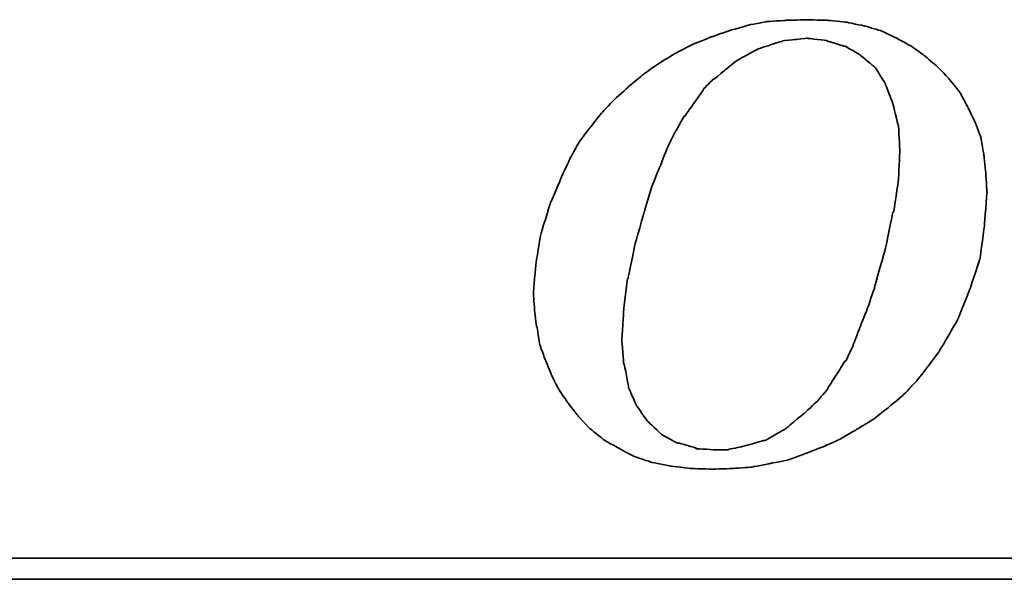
# Model space of a CAD drawing. Header units: millimetres. Extents: x 340 to 654, y 334 to 449.
# Tile 33 of 50: x 569.84 to 575.2, y 363.24 to 366.29. Entities that reach past the tile are written whole.
import ezdxf

# ---------------------------------------------------------------- set-up
doc = ezdxf.new("R2010")
doc.units = ezdxf.units.MM
doc.layers.add('DIM', color=4, linetype='Continuous')
doc.layers.add('layer 1', color=7, linetype='Continuous')

# ---------------------------------------------------------------- blocks, each defined once
blk = doc.blocks.new('TBI MOTION logo(完整正式版)')
at = {"layer": 'layer 1', "color": 22, "lineweight": 35}
for points, knots in [([(-11.34375, -6.98375), (-11.34375, -6.98375), (-10.91375, -7.43875), (-10.91375, -7.43875), (-10.91375, -7.43875), (-10.91375, -7.43875), (-10.38625, -7.87125), (-10.38625, -7.87125), (-10.38625, -7.87125), (-10.38625, -7.87125), (-9.81125, -8.20375), (-9.81125, -8.20375), (-9.81125, -8.20375), (-9.81125, -8.20375), (-9.21125, -8.51875), (-9.21125, -8.51875), (-9.21125, -8.51875), (-9.21125, -8.51875), (-8.51625, -8.75875), (-8.51625, -8.75875), (-8.51625, -8.75875), (-8.51625, -8.75875), (-7.77125, -8.90375), (-7.77125, -8.90375), (-7.77125, -8.90375), (-7.77125, -8.90375), (-6.97875, -8.99875), (-6.97875, -8.99875), (-6.97875, -8.99875), (-6.97875, -8.99875), (-6.14125, -9.02375), (-6.14125, -9.02375), (-6.14125, -9.02375), (-6.14125, -9.02375), (-5.37125, -8.99875), (-5.37125, -8.99875), (-5.37125, -8.99875), (-5.37125, -8.99875), (-4.65375, -8.94875), (-4.65375, -8.94875), (-4.65375, -8.94875), (-4.65375, -8.94875), (-3.93375, -8.80625), (-3.93375, -8.80625), (-3.93375, -8.80625), (-3.93375, -8.80625), (-3.21375, -8.66375), (-3.21375, -8.66375), (-3.21375, -8.66375), (-3.21375, -8.66375), (-2.49375, -8.39875), (-2.49375, -8.39875), (-2.49375, -8.39875), (-2.49375, -8.39875), (-1.79875, -8.13375), (-1.79875, -8.13375), (-1.79875, -8.13375), (-1.79875, -8.13375), (-1.17375, -7.84375), (-1.17375, -7.84375), (-1.17375, -7.84375), (-1.17375, -7.84375), (-0.52375, -7.46375), (-0.52375, -7.46375), (-0.52375, -7.46375), (-0.52375, -7.46375), (0.10124, -7.07875), (0.10124, -7.07875), (0.10124, -7.07875), (0.10124, -7.07875), (0.67625, -6.62375), (0.67625, -6.62375), (0.67625, -6.62375), (0.67625, -6.62375), (1.24874, -6.14375), (1.24874, -6.14375), (1.24874, -6.14375), (1.24874, -6.14375), (1.72874, -5.64125), (1.72874, -5.64125), (1.72874, -5.64125), (1.72874, -5.64125), (2.18624, -5.06375), (2.18624, -5.06375), (2.18624, -5.06375), (2.18624, -5.06375), (2.61625, -4.48874), (2.61625, -4.48874), (2.61625, -4.48874), (2.61625, -4.48874), (3.00125, -3.83874), (3.00125, -3.83874), (3.00125, -3.83874), (3.00125, -3.83874), (3.36124, -3.21374), (3.36124, -3.21374), (3.36124, -3.21374), (3.36124, -3.21374), (3.84374, -1.99125), (3.84374, -1.99125), (3.84374, -1.99125), (3.84374, -1.99125), (4.22625, -0.81875), (4.22625, -0.81875), (4.22625, -0.81875), (4.22625, -0.81875), (4.39125, 0.45624), (4.39125, 0.45624), (4.39125, 0.45624), (4.39125, 0.45624), (4.48874, 1.70124), (4.48874, 1.70124), (4.48874, 1.70124), (4.48874, 1.70124), (4.43874, 2.44625), (4.43874, 2.44625), (4.43874, 2.44625), (4.43874, 2.44625), (4.36874, 3.14125), (4.36874, 3.14125), (4.36874, 3.14125), (4.36874, 3.14125), (4.25125, 3.81125), (4.25125, 3.81125), (4.25125, 3.81125), (4.25125, 3.81125), (4.03124, 4.41125), (4.03124, 4.41125), (4.03124, 4.41125), (4.03124, 4.41125), (3.74374, 5.01125), (3.74374, 5.01125), (3.74374, 5.01125), (3.74374, 5.01125), (3.43124, 5.58875), (3.43124, 5.58875), (3.43124, 5.58875), (3.43124, 5.58875), (3.02625, 6.09125), (3.02625, 6.09125), (3.02625, 6.09125), (3.02625, 6.09125), (2.59374, 6.54875), (2.59374, 6.54875), (2.59374, 6.54875), (2.59374, 6.54875), (2.09124, 6.98125), (2.09124, 6.98125), (2.09124, 6.98125), (2.09124, 6.98125), (1.56124, 7.36625), (1.56124, 7.36625), (1.56124, 7.36625), (1.56124, 7.36625), (0.98624, 7.67625), (0.98624, 7.67625), (0.98624, 7.67625), (0.98624, 7.67625), (0.38624, 7.96375), (0.38624, 7.96375), (0.38624, 7.96375), (0.38624, 7.96375), (-0.25875, 8.15625), (-0.25875, 8.15625), (-0.25875, 8.15625), (-0.25875, 8.15625), (-0.98125, 8.30125), (-0.98125, 8.30125), (-0.98125, 8.30125), (-0.98125, 8.30125), (-1.70124, 8.37125), (-1.70124, 8.37125), (-1.70124, 8.37125), (-1.70124, 8.37125), (-2.49375, 8.39624), (-2.49375, 8.39624), (-2.49375, 8.39624), (-2.49375, 8.39624), (-3.28625, 8.37125), (-3.28625, 8.37125), (-3.28625, 8.37125), (-3.28625, 8.37125), (-4.05125, 8.32125), (-4.05125, 8.32125), (-4.05125, 8.32125), (-4.05125, 8.32125), (-4.77375, 8.18125), (-4.77375, 8.18125), (-4.77375, 8.18125), (-4.77375, 8.18125), (-5.51625, 7.96375), (-5.51625, 7.96375), (-5.51625, 7.96375), (-5.51625, 7.96375), (-6.21125, 7.72625), (-6.21125, 7.72625), (-6.21125, 7.72625), (-6.21125, 7.72625), (-6.92875, 7.43625), (-6.92875, 7.43625), (-6.92875, 7.43625), (-6.92875, 7.43625), (-7.57875, 7.10125), (-7.57875, 7.10125), (-7.57875, 7.10125), (-7.57875, 7.10125), (-8.24875, 6.69125), (-8.24875, 6.69125), (-8.24875, 6.69125), (-8.24875, 6.69125), (-8.84875, 6.26125), (-8.84875, 6.26125), (-8.84875, 6.26125), (-8.84875, 6.26125), (-9.42625, 5.78125), (-9.42625, 5.78125), (-9.42625, 5.78125), (-9.42625, 5.78125), (-9.95375, 5.30125), (-9.95375, 5.30125), (-9.95375, 5.30125), (-9.95375, 5.30125), (-10.43375, 4.79624), (-10.43375, 4.79624), (-10.43375, 4.79624), (-10.43375, 4.79624), (-10.88875, 4.22125), (-10.88875, 4.22125), (-10.88875, 4.22125), (-10.88875, 4.22125), (-11.29875, 3.69375), (-11.29875, 3.69375), (-11.29875, 3.69375), (-11.29875, 3.69375), (-11.63375, 3.09125), (-11.63375, 3.09125), (-11.63375, 3.09125), (-11.63375, 3.09125), (-11.91875, 2.49625), (-11.91875, 2.49625), (-11.91875, 2.49625), (-11.91875, 2.49625), (-12.44875, 1.24625), (-12.44875, 1.24625), (-12.44875, 1.24625), (-12.44875, 1.24625), (-12.80875, 0.06874), (-12.80875, 0.06874), (-12.80875, 0.06874), (-12.80875, 0.06874), (-12.99875, -1.07875), (-12.99875, -1.07875), (-12.99875, -1.07875), (-12.99875, -1.07875), (-13.09375, -2.18375), (-13.09375, -2.18375), (-13.09375, -2.18375), (-13.09375, -2.18375), (-13.04875, -2.85375), (-13.04875, -2.85375), (-13.04875, -2.85375), (-13.04875, -2.85375), (-12.97375, -3.50375), (-12.97375, -3.50375), (-12.97375, -3.50375), (-12.97375, -3.50375), (-12.95375, -3.50375), (-12.95375, -3.50375), (-12.95375, -3.50375), (-12.95375, -3.50375), (-12.85375, -4.17375), (-12.85375, -4.17375), (-12.85375, -4.17375), (-12.85375, -4.17375), (-12.63875, -4.77624), (-12.63875, -4.77624), (-12.63875, -4.77624), (-12.63875, -4.77624), (-12.39875, -5.35125), (-12.39875, -5.35125), (-12.39875, -5.35125), (-12.39875, -5.35125), (-12.11375, -5.92875), (-12.11375, -5.92875), (-12.11375, -5.92875), (-12.11375, -5.92875), (-11.75375, -6.45375), (-11.75375, -6.45375), (-11.75375, -6.45375), (-11.75375, -6.45375), (-11.34375, -6.98375), (-11.34375, -6.98375)], [0, 0, 0, 0, 0.01369863, 0.01369863, 0.01369863, 0.01369864, 0.02739726, 0.02739726, 0.02739726, 0.02739727, 0.04109589, 0.04109589, 0.04109589, 0.0410959, 0.05479452, 0.05479452, 0.05479452, 0.05479453, 0.06849315, 0.06849315, 0.06849315, 0.06849316, 0.08219178, 0.08219178, 0.08219178, 0.08219179, 0.09589041, 0.09589041, 0.09589041, 0.09589042, 0.10958904, 0.10958904, 0.10958904, 0.10958905, 0.12328767, 0.12328767, 0.12328767, 0.12328768, 0.1369863, 0.1369863, 0.1369863, 0.13698631, 0.15068493, 0.15068493, 0.15068493, 0.15068494, 0.16438356, 0.16438356, 0.16438356, 0.16438357, 0.17808219, 0.17808219, 0.17808219, 0.1780822, 0.19178082, 0.19178082, 0.19178082, 0.19178083, 0.20547945, 0.20547945, 0.20547945, 0.20547946, 0.21917808, 0.21917808, 0.21917808, 0.21917809, 0.23287671, 0.23287671, 0.23287671, 0.23287672, 0.24657534, 0.24657534, 0.24657534, 0.24657535, 0.26027397, 0.26027397, 0.26027397, 0.26027398, 0.2739726, 0.2739726, 0.2739726, 0.27397261, 0.28767123, 0.28767123, 0.28767123, 0.28767124, 0.30136986, 0.30136986, 0.30136986, 0.30136987, 0.31506849, 0.31506849, 0.31506849, 0.3150685, 0.32876712, 0.32876712, 0.32876712, 0.32876713, 0.34246575, 0.34246575, 0.34246575, 0.34246576, 0.35616438, 0.35616438, 0.35616438, 0.35616439, 0.36986301, 0.36986301, 0.36986301, 0.36986302, 0.38356164, 0.38356164, 0.38356164, 0.38356165, 0.39726027, 0.39726027, 0.39726027, 0.39726028, 0.4109589, 0.4109589, 0.4109589, 0.41095891, 0.42465753, 0.42465753, 0.42465753, 0.42465754, 0.43835616, 0.43835616, 0.43835616, 0.43835617, 0.45205479, 0.45205479, 0.45205479, 0.4520548, 0.46575342, 0.46575342, 0.46575342, 0.46575343, 0.47945205, 0.47945205, 0.47945205, 0.47945206, 0.49315068, 0.49315068, 0.49315068, 0.49315069, 0.50684932, 0.50684932, 0.50684932, 0.50684933, 0.52054795, 0.52054795, 0.52054795, 0.52054796, 0.53424658, 0.53424658, 0.53424658, 0.53424659, 0.54794521, 0.54794521, 0.54794521, 0.54794522, 0.56164384, 0.56164384, 0.56164384, 0.56164385, 0.57534247, 0.57534247, 0.57534247, 0.57534248, 0.5890411, 0.5890411, 0.5890411, 0.58904111, 0.60273973, 0.60273973, 0.60273973, 0.60273974, 0.61643836, 0.61643836, 0.61643836, 0.61643837, 0.63013699, 0.63013699, 0.63013699, 0.630137, 0.64383562, 0.64383562, 0.64383562, 0.64383563, 0.65753425, 0.65753425, 0.65753425, 0.65753426, 0.67123288, 0.67123288, 0.67123288, 0.67123289, 0.68493151, 0.68493151, 0.68493151, 0.68493152, 0.69863014, 0.69863014, 0.69863014, 0.69863015, 0.71232877, 0.71232877, 0.71232877, 0.71232878, 0.7260274, 0.7260274, 0.7260274, 0.72602741, 0.73972603, 0.73972603, 0.73972603, 0.73972604, 0.75342466, 0.75342466, 0.75342466, 0.75342467, 0.76712329, 0.76712329, 0.76712329, 0.7671233, 0.78082192, 0.78082192, 0.78082192, 0.78082193, 0.79452055, 0.79452055, 0.79452055, 0.79452056, 0.80821918, 0.80821918, 0.80821918, 0.80821919, 0.82191781, 0.82191781, 0.82191781, 0.82191782, 0.83561644, 0.83561644, 0.83561644, 0.83561645, 0.84931507, 0.84931507, 0.84931507, 0.84931508, 0.8630137, 0.8630137, 0.8630137, 0.86301371, 0.87671233, 0.87671233, 0.87671233, 0.87671234, 0.89041096, 0.89041096, 0.89041096, 0.89041097, 0.90410959, 0.90410959, 0.90410959, 0.9041096, 0.91780822, 0.91780822, 0.91780822, 0.91780823, 0.93150685, 0.93150685, 0.93150685, 0.93150686, 0.94520548, 0.94520548, 0.94520548, 0.94520549, 0.95890411, 0.95890411, 0.95890411, 0.95890412, 0.97260274, 0.97260274, 0.97260274, 0.97260275, 0.98630137, 0.98630137, 0.98630137, 0.98630138, 1, 1, 1, 1]), ([(-8.77875, 1.03124), (-8.77875, 1.03124), (-8.51625, 1.89625), (-8.51625, 1.89625), (-8.51625, 1.89625), (-8.51625, 1.89625), (-8.20375, 2.66375), (-8.20375, 2.66375), (-8.20375, 2.66375), (-8.20375, 2.66375), (-7.91625, 3.38125), (-7.91625, 3.38125), (-7.91625, 3.38125), (-7.91625, 3.38125), (-7.91625, 3.40624), (-7.91625, 3.40624), (-7.91625, 3.40624), (-7.91625, 3.40624), (-7.57875, 4.07624), (-7.57875, 4.07624), (-7.57875, 4.07624), (-7.57875, 4.07624), (-7.24375, 4.65125), (-7.24375, 4.65125), (-7.24375, 4.65125), (-7.24375, 4.65125), (-7.21875, 4.65125), (-7.21875, 4.65125), (-7.21875, 4.65125), (-7.21875, 4.65125), (-7.21875, 4.67624), (-7.21875, 4.67624), (-7.21875, 4.67624), (-7.21875, 4.67624), (-6.83625, 5.20375), (-6.83625, 5.20375), (-6.83625, 5.20375), (-6.83625, 5.20375), (-6.49875, 5.68625), (-6.49875, 5.68625), (-6.49875, 5.68625), (-6.49875, 5.68625), (-6.49875, 5.70625), (-6.49875, 5.70625), (-6.49875, 5.70625), (-6.49875, 5.70625), (-6.11625, 6.09125), (-6.11625, 6.09125), (-6.11625, 6.09125), (-6.11625, 6.09125), (-6.09125, 6.09125), (-6.09125, 6.09125), (-6.09125, 6.09125), (-6.09125, 6.09125), (-5.27375, 6.76625), (-5.27375, 6.76625), (-5.27375, 6.76625), (-5.27375, 6.76625), (-5.24875, 6.76625), (-5.24875, 6.76625), (-5.24875, 6.76625), (-5.24875, 6.76625), (-5.24875, 6.78625), (-5.24875, 6.78625), (-5.24875, 6.78625), (-5.24875, 6.78625), (-4.38875, 7.26624), (-4.38875, 7.26624), (-4.38875, 7.26624), (-4.38875, 7.26624), (-4.36125, 7.26624), (-4.36125, 7.26624), (-4.36125, 7.26624), (-4.36125, 7.26624), (-3.93375, 7.41125), (-3.93375, 7.41125), (-3.93375, 7.41125), (-3.93375, 7.41125), (-3.47375, 7.55625), (-3.47375, 7.55625), (-3.47375, 7.55625), (-3.47375, 7.55625), (-3.45375, 7.55625), (-3.45375, 7.55625), (-3.45375, 7.55625), (-3.45375, 7.55625), (-3.42875, 7.58124), (-3.42875, 7.58124), (-3.42875, 7.58124), (-3.42875, 7.58124), (-2.97375, 7.62625), (-2.97375, 7.62625), (-2.97375, 7.62625), (-2.97375, 7.62625), (-2.49375, 7.67625), (-2.49375, 7.67625), (-2.49375, 7.67625), (-2.49375, 7.67625), (-2.46875, 7.67625), (-2.46875, 7.67625), (-2.46875, 7.67625), (-2.46875, 7.67625), (-1.70124, 7.58124), (-1.70124, 7.58124), (-1.70124, 7.58124), (-1.70124, 7.58124), (-1.67875, 7.55625), (-1.67875, 7.55625), (-1.67875, 7.55625), (-1.67875, 7.55625), (-1.65375, 7.55625), (-1.65375, 7.55625), (-1.65375, 7.55625), (-1.65375, 7.55625), (-1.03125, 7.36625), (-1.03125, 7.36625), (-1.03125, 7.36625), (-1.03125, 7.36625), (-1.00625, 7.36625), (-1.00625, 7.36625), (-1.00625, 7.36625), (-1.00625, 7.36625), (-0.43124, 7.02624), (-0.43124, 7.02624), (-0.43124, 7.02624), (-0.43124, 7.02624), (-0.40625, 7.00624), (-0.40625, 7.00624), (-0.40625, 7.00624), (-0.40625, 7.00624), (0.12124, 6.57124), (0.12124, 6.57124), (0.12124, 6.57124), (0.12124, 6.57124), (0.14624, 6.54875), (0.14624, 6.54875), (0.14624, 6.54875), (0.14624, 6.54875), (0.17124, 6.52375), (0.17124, 6.52375), (0.17124, 6.52375), (0.17124, 6.52375), (0.55625, 5.89875), (0.55625, 5.89875), (0.55625, 5.89875), (0.55625, 5.89875), (0.55625, 5.87625), (0.55625, 5.87625), (0.55625, 5.87625), (0.55625, 5.87625), (0.84124, 5.15625), (0.84124, 5.15625), (0.84124, 5.15625), (0.84124, 5.15625), (0.84124, 5.13125), (0.84124, 5.13125), (0.84124, 5.13125), (0.84124, 5.13125), (1.03624, 4.31875), (1.03624, 4.31875), (1.03624, 4.31875), (1.03624, 4.31875), (1.05624, 4.31875), (1.05624, 4.31875), (1.05624, 4.31875), (1.05624, 4.31875), (1.05624, 4.29125), (1.05624, 4.29125), (1.05624, 4.29125), (1.05624, 4.29125), (1.10625, 3.33125), (1.10625, 3.33125), (1.10625, 3.33125), (1.10625, 3.33125), (1.10625, 3.30875), (1.10625, 3.30875), (1.10625, 3.30875), (1.10625, 3.30875), (1.05624, 2.20624), (1.05624, 2.20624), (1.05624, 2.20624), (1.05624, 2.20624), (1.05624, 2.18124), (1.05624, 2.18124), (1.05624, 2.18124), (1.05624, 2.18124), (0.86624, 0.93624), (0.86624, 0.93624), (0.86624, 0.93624), (0.86624, 0.93624), (0.84124, 0.93624), (0.84124, 0.93624), (0.84124, 0.93624), (0.84124, 0.93624), (0.55625, -0.45874), (0.55625, -0.45874), (0.55625, -0.45874), (0.55625, -0.45874), (0.12124, -1.99125), (0.12124, -1.99125), (0.12124, -1.99125), (0.12124, -1.99125), (0.12124, -2.01874), (0.12124, -2.01874), (0.12124, -2.01874), (0.12124, -2.01874), (-0.13874, -2.78375), (-0.13874, -2.78375), (-0.13874, -2.78375), (-0.13874, -2.78375), (-0.43124, -3.50375), (-0.43124, -3.50375), (-0.43124, -3.50375), (-0.43124, -3.50375), (-0.69375, -4.19875), (-0.69375, -4.19875), (-0.69375, -4.19875), (-0.69375, -4.19875), (-0.69375, -4.22375), (-0.69375, -4.22375), (-0.69375, -4.22375), (-0.69375, -4.22375), (-0.98125, -4.82374), (-0.98125, -4.82374), (-0.98125, -4.82374), (-0.98125, -4.82374), (-1.00625, -4.82374), (-1.00625, -4.82374), (-1.00625, -4.82374), (-1.00625, -4.82374), (-1.33875, -5.35125), (-1.33875, -5.35125), (-1.33875, -5.35125), (-1.33875, -5.35125), (-1.67875, -5.87875), (-1.67875, -5.87875), (-1.67875, -5.87875), (-1.67875, -5.87875), (-1.67875, -5.90375), (-1.67875, -5.90375), (-1.67875, -5.90375), (-1.67875, -5.90375), (-2.05875, -6.35875), (-2.05875, -6.35875), (-2.05875, -6.35875), (-2.05875, -6.35875), (-2.08375, -6.38375), (-2.08375, -6.38375), (-2.08375, -6.38375), (-2.08375, -6.38375), (-2.46875, -6.74375), (-2.46875, -6.74375), (-2.46875, -6.74375), (-2.46875, -6.74375), (-3.25875, -7.41625), (-3.25875, -7.41625), (-3.25875, -7.41625), (-3.25875, -7.41625), (-3.28625, -7.43875), (-3.28625, -7.43875), (-3.28625, -7.43875), (-3.28625, -7.43875), (-4.12375, -7.91875), (-4.12375, -7.91875), (-4.12375, -7.91875), (-4.12375, -7.91875), (-4.14875, -7.91875), (-4.14875, -7.91875), (-4.14875, -7.91875), (-4.14875, -7.91875), (-4.17125, -7.91875), (-4.17125, -7.91875), (-4.17125, -7.91875), (-4.17125, -7.91875), (-5.03375, -8.15875), (-5.03375, -8.15875), (-5.03375, -8.15875), (-5.03375, -8.15875), (-5.51625, -8.25625), (-5.51625, -8.25625), (-5.51625, -8.25625), (-5.51625, -8.25625), (-5.54125, -8.27875), (-5.54125, -8.27875), (-5.54125, -8.27875), (-5.54125, -8.27875), (-5.56375, -8.27875), (-5.56375, -8.27875), (-5.56375, -8.27875), (-5.56375, -8.27875), (-5.99625, -8.27875), (-5.99625, -8.27875), (-5.99625, -8.27875), (-5.99625, -8.27875), (-6.76375, -8.23125), (-6.76375, -8.23125), (-6.76375, -8.23125), (-6.76375, -8.23125), (-6.78875, -8.23125), (-6.78875, -8.23125), (-6.78875, -8.23125), (-6.78875, -8.23125), (-6.78875, -8.20375), (-6.78875, -8.20375), (-6.78875, -8.20375), (-6.78875, -8.20375), (-7.45875, -8.01375), (-7.45875, -8.01375), (-7.45875, -8.01375), (-7.45875, -8.01375), (-7.48375, -8.01375), (-7.48375, -8.01375), (-7.48375, -8.01375), (-7.48375, -8.01375), (-7.50875, -8.01375), (-7.50875, -8.01375), (-7.50875, -8.01375), (-7.50875, -8.01375), (-8.13125, -7.67875), (-8.13125, -7.67875), (-8.13125, -7.67875), (-8.13125, -7.67875), (-8.15625, -7.65375), (-8.15625, -7.65375), (-8.15625, -7.65375), (-8.15625, -7.65375), (-8.65875, -7.17375), (-8.65875, -7.17375), (-8.65875, -7.17375), (-8.65875, -7.17375), (-8.68375, -7.14875), (-8.68375, -7.14875), (-8.68375, -7.14875), (-8.68375, -7.14875), (-9.08875, -6.57375), (-9.08875, -6.57375), (-9.08875, -6.57375), (-9.08875, -6.57375), (-9.11375, -6.54875), (-9.11375, -6.54875), (-9.11375, -6.54875), (-9.11375, -6.54875), (-9.11375, -6.52875), (-9.11375, -6.52875), (-9.11375, -6.52875), (-9.11375, -6.52875), (-9.40375, -5.85375), (-9.40375, -5.85375), (-9.40375, -5.85375), (-9.40375, -5.85375), (-9.40375, -5.82875), (-9.40375, -5.82875), (-9.40375, -5.82875), (-9.40375, -5.82875), (-9.56875, -4.96875), (-9.56875, -4.96875), (-9.56875, -4.96875), (-9.56875, -4.96875), (-9.59375, -4.94375), (-9.59375, -4.94375), (-9.59375, -4.94375), (-9.59375, -4.94375), (-9.66375, -4.03375), (-9.66375, -4.03375), (-9.66375, -4.03375), (-9.66375, -4.03375), (-9.66375, -4.00875), (-9.66375, -4.00875), (-9.66375, -4.00875), (-9.66375, -4.00875), (-9.59375, -2.85375), (-9.59375, -2.85375), (-9.59375, -2.85375), (-9.59375, -2.85375), (-9.45125, -1.65875), (-9.45125, -1.65875), (-9.45125, -1.65875), (-9.45125, -1.65875), (-9.42625, -1.63375), (-9.42625, -1.63375), (-9.42625, -1.63375), (-9.42625, -1.63375), (-9.16125, -0.33875), (-9.16125, -0.33875), (-9.16125, -0.33875), (-9.16125, -0.33875), (-8.77875, 1.00624), (-8.77875, 1.00624), (-8.77875, 1.00624), (-8.77875, 1.00624), (-8.77875, 1.03124), (-8.77875, 1.03124)], [0, 0, 0, 0, 0.01020408, 0.01020408, 0.01020408, 0.01020409, 0.02040816, 0.02040816, 0.02040816, 0.02040817, 0.03061224, 0.03061224, 0.03061224, 0.03061225, 0.04081633, 0.04081633, 0.04081633, 0.04081634, 0.05102041, 0.05102041, 0.05102041, 0.05102042, 0.06122449, 0.06122449, 0.06122449, 0.0612245, 0.07142857, 0.07142857, 0.07142857, 0.07142858, 0.08163265, 0.08163265, 0.08163265, 0.08163266, 0.09183673, 0.09183673, 0.09183673, 0.09183674, 0.10204082, 0.10204082, 0.10204082, 0.10204083, 0.1122449, 0.1122449, 0.1122449, 0.11224491, 0.12244898, 0.12244898, 0.12244898, 0.12244899, 0.13265306, 0.13265306, 0.13265306, 0.13265307, 0.14285714, 0.14285714, 0.14285714, 0.14285715, 0.15306122, 0.15306122, 0.15306122, 0.15306123, 0.16326531, 0.16326531, 0.16326531, 0.16326532, 0.17346939, 0.17346939, 0.17346939, 0.1734694, 0.18367347, 0.18367347, 0.18367347, 0.18367348, 0.19387755, 0.19387755, 0.19387755, 0.19387756, 0.20408163, 0.20408163, 0.20408163, 0.20408164, 0.21428571, 0.21428571, 0.21428571, 0.21428572, 0.2244898, 0.2244898, 0.2244898, 0.22448981, 0.23469388, 0.23469388, 0.23469388, 0.23469389, 0.24489796, 0.24489796, 0.24489796, 0.24489797, 0.25510204, 0.25510204, 0.25510204, 0.25510205, 0.26530612, 0.26530612, 0.26530612, 0.26530613, 0.2755102, 0.2755102, 0.2755102, 0.27551021, 0.28571429, 0.28571429, 0.28571429, 0.2857143, 0.29591837, 0.29591837, 0.29591837, 0.29591838, 0.30612245, 0.30612245, 0.30612245, 0.30612246, 0.31632653, 0.31632653, 0.31632653, 0.31632654, 0.32653061, 0.32653061, 0.32653061, 0.32653062, 0.33673469, 0.33673469, 0.33673469, 0.3367347, 0.34693878, 0.34693878, 0.34693878, 0.34693879, 0.35714286, 0.35714286, 0.35714286, 0.35714287, 0.36734694, 0.36734694, 0.36734694, 0.36734695, 0.37755102, 0.37755102, 0.37755102, 0.37755103, 0.3877551, 0.3877551, 0.3877551, 0.38775511, 0.39795918, 0.39795918, 0.39795918, 0.39795919, 0.40816327, 0.40816327, 0.40816327, 0.40816328, 0.41836735, 0.41836735, 0.41836735, 0.41836736, 0.42857143, 0.42857143, 0.42857143, 0.42857144, 0.43877551, 0.43877551, 0.43877551, 0.43877552, 0.44897959, 0.44897959, 0.44897959, 0.4489796, 0.45918367, 0.45918367, 0.45918367, 0.45918368, 0.46938776, 0.46938776, 0.46938776, 0.46938777, 0.47959184, 0.47959184, 0.47959184, 0.47959185, 0.48979592, 0.48979592, 0.48979592, 0.48979593, 0.5, 0.5, 0.5, 0.50000001, 0.51020408, 0.51020408, 0.51020408, 0.51020409, 0.52040816, 0.52040816, 0.52040816, 0.52040817, 0.53061224, 0.53061224, 0.53061224, 0.53061225, 0.54081633, 0.54081633, 0.54081633, 0.54081634, 0.55102041, 0.55102041, 0.55102041, 0.55102042, 0.56122449, 0.56122449, 0.56122449, 0.5612245, 0.57142857, 0.57142857, 0.57142857, 0.57142858, 0.58163265, 0.58163265, 0.58163265, 0.58163266, 0.59183673, 0.59183673, 0.59183673, 0.59183674, 0.60204082, 0.60204082, 0.60204082, 0.60204083, 0.6122449, 0.6122449, 0.6122449, 0.61224491, 0.62244898, 0.62244898, 0.62244898, 0.62244899, 0.63265306, 0.63265306, 0.63265306, 0.63265307, 0.64285714, 0.64285714, 0.64285714, 0.64285715, 0.65306122, 0.65306122, 0.65306122, 0.65306123, 0.66326531, 0.66326531, 0.66326531, 0.66326532, 0.67346939, 0.67346939, 0.67346939, 0.6734694, 0.68367347, 0.68367347, 0.68367347, 0.68367348, 0.69387755, 0.69387755, 0.69387755, 0.69387756, 0.70408163, 0.70408163, 0.70408163, 0.70408164, 0.71428571, 0.71428571, 0.71428571, 0.71428572, 0.7244898, 0.7244898, 0.7244898, 0.72448981, 0.73469388, 0.73469388, 0.73469388, 0.73469389, 0.74489796, 0.74489796, 0.74489796, 0.74489797, 0.75510204, 0.75510204, 0.75510204, 0.75510205, 0.76530612, 0.76530612, 0.76530612, 0.76530613, 0.7755102, 0.7755102, 0.7755102, 0.77551021, 0.78571429, 0.78571429, 0.78571429, 0.7857143, 0.79591837, 0.79591837, 0.79591837, 0.79591838, 0.80612245, 0.80612245, 0.80612245, 0.80612246, 0.81632653, 0.81632653, 0.81632653, 0.81632654, 0.82653061, 0.82653061, 0.82653061, 0.82653062, 0.83673469, 0.83673469, 0.83673469, 0.8367347, 0.84693878, 0.84693878, 0.84693878, 0.84693879, 0.85714286, 0.85714286, 0.85714286, 0.85714287, 0.86734694, 0.86734694, 0.86734694, 0.86734695, 0.87755102, 0.87755102, 0.87755102, 0.87755103, 0.8877551, 0.8877551, 0.8877551, 0.88775511, 0.89795918, 0.89795918, 0.89795918, 0.89795919, 0.90816327, 0.90816327, 0.90816327, 0.90816328, 0.91836735, 0.91836735, 0.91836735, 0.91836736, 0.92857143, 0.92857143, 0.92857143, 0.92857144, 0.93877551, 0.93877551, 0.93877551, 0.93877552, 0.94897959, 0.94897959, 0.94897959, 0.9489796, 0.95918367, 0.95918367, 0.95918367, 0.95918368, 0.96938776, 0.96938776, 0.96938776, 0.96938777, 0.97959184, 0.97959184, 0.97959184, 0.97959185, 0.98979592, 0.98979592, 0.98979592, 0.98979593, 1, 1, 1, 1]), ([(75.90875, -9.47875), (75.90875, -9.47875), (75.90875, -12.28625), (75.90875, -12.28625), (75.90875, -12.28625), (75.90875, -12.28625), (75.90875, -12.47875), (75.90875, -12.47875), (75.90875, -12.47875), (75.90875, -12.47875), (75.71625, -12.47875), (75.71625, -12.47875), (75.71625, -12.47875), (75.71625, -12.47875), (-88.32875, -12.47875), (-88.32875, -12.47875), (-88.32875, -12.47875), (-88.32875, -12.47875), (-88.32875, -13.29375), (-88.32875, -13.29375), (-88.32875, -13.29375), (-88.32875, -13.29375), (82.89125, -13.29375), (82.89125, -13.29375), (82.89125, -13.29375), (82.89125, -13.29375), (75.90875, -9.47875), (75.90875, -9.47875)], [0, 0, 0, 0, 0.14285714, 0.14285714, 0.14285714, 0.14285715, 0.28571429, 0.28571429, 0.28571429, 0.2857143, 0.42857143, 0.42857143, 0.42857143, 0.42857144, 0.57142857, 0.57142857, 0.57142857, 0.57142858, 0.71428571, 0.71428571, 0.71428571, 0.71428572, 0.85714286, 0.85714286, 0.85714286, 0.85714287, 1, 1, 1, 1])]:
    blk.add_open_spline(points, degree=3, knots=knots, dxfattribs=at)

msp = doc.modelspace()

# ---------------------------------------------------------------- block references
at = {"layer": 'DIM', "color": 7, "xscale": 0.1404528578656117, "yscale": 0.1404528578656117, "zscale": 0.1404528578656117}
msp.add_blockref('TBI MOTION logo(完整正式版)', (574.4796, 365.1081), dxfattribs=at)

doc.saveas('drawing.dxf')
